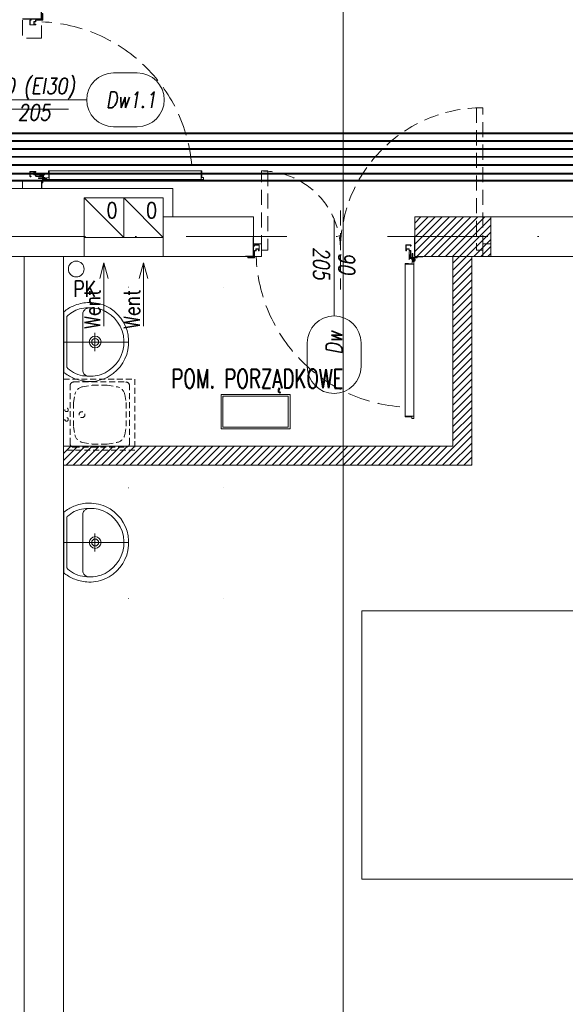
# Model space of a CAD drawing. Header units: millimetres. Extents: x -82287 to 177822, y -399756 to 0.
# Tile 151 of 228: x 51138 to 51483, y -195371 to -194749. Entities that reach past the tile are written whole.
import ezdxf
from ezdxf.enums import TextEntityAlignment as Align
from ezdxf.lldxf.tags import DXFTag

# ---------------------------------------------------------------- set-up
doc = ezdxf.new("R2010")
doc.units = ezdxf.units.MM
doc.header["$MEASUREMENT"] = 0
for name, pattern in [('SUŁOSZOWA - PB 21 03$0$CARKOVANA', [7.5, 5, -2.5]), ('SUŁOSZOWA - PB 21 03$0$CENTER', [0.6, 0.375, -0.075, 0.075, -0.075]), ('SUŁOSZOWA - PB 21 03$0$DASHDOT', [25.4, 12.7, -6.35, 0, -6.35]), ('SUŁOSZOWA - PB 21 03$0$DOT', [6.35, 0, -6.35]), ('SUŁOSZOWA - PB 21 03$0$Hidden Line', [391.222223, 282.222223, -109]), ('SUŁOSZOWA - PB 21 03$0$HIDDEN2', [4.7625, 3.175, -1.5875])]:
    doc.linetypes.add(name, pattern=pattern)
doc.layers.get('DEFPOINTS').update_dxf_attribs({"lineweight": 50})
doc.layers.add('FL_XREF', color=252, linetype='Continuous')
for name, color, linetype, lineweight, true_color in [('IS_Ciepła_woda', 1, 'DASHDOT', 40, 0xff0000), ('IS_Cyrkulacja', 7, 'DASHWAVE', 40, 0x800080), ('IS_Zimna_woda', 5, 'SOLID', 40, 0x0000ff)]:
    doc.layers.add(name, color=color, linetype=linetype, lineweight=lineweight, true_color=true_color)
for name, color, linetype, lineweight in [('IS_Powrót', 5, 'DASH', 40), ('IS_Zasilanie', 1, 'SOLID', 40), ('SUŁOSZOWA - PB 21 03$0$!! 0_ Istn-sciany', 251, 'Continuous', 0), ('SUŁOSZOWA - PB 21 03$0$!! 0_ Istn-widok', 251, 'Continuous', 0), ('SUŁOSZOWA - PB 21 03$0$!! 0_Istn-drzwi', 251, 'Continuous', 0), ('SUŁOSZOWA - PB 21 03$0$!! 0_Istn-went', 251, 'Continuous', 0), ('SUŁOSZOWA - PB 21 03$0$!! 0_opis pionów', 251, 'Continuous', 0), ('SUŁOSZOWA - PB 21 03$0$!! 0_Opis_pom', 251, 'Continuous', 0), ('SUŁOSZOWA - PB 21 03$0$!! 0_Osie', 251, 'SUŁOSZOWA - PB 21 03$0$DASHDOT', 0), ('SUŁOSZOWA - PB 21 03$0$!! 1_drzwi-linia', 251, 'Continuous', 0), ('SUŁOSZOWA - PB 21 03$0$!! 1_hatch projektowane ściany', 251, 'Continuous', 0), ('SUŁOSZOWA - PB 21 03$0$!! 1_OPIS POM NOWE', 251, 'Continuous', 0), ('SUŁOSZOWA - PB 21 03$0$!! 1_PROJ Sciany', 251, 'Continuous', 0), ('SUŁOSZOWA - PB 21 03$0$!! 1_Wyburzenia', 251, 'SUŁOSZOWA - PB 21 03$0$CARKOVANA', 0), ('SUŁOSZOWA - PB 21 03$0$!! 2_drzwi opis', 251, 'Continuous', 0), ('SUŁOSZOWA - PB 21 03$0$!! 2_wypos-sanitarne', 251, 'Continuous', 0), ('SUŁOSZOWA - PB 21 03$0$0-osie-liniA', 251, 'SUŁOSZOWA - PB 21 03$0$DASHDOT', 0), ('SUŁOSZOWA - PB 21 03$0$Dimension (ISO)', 251, 'Continuous', 0)]:
    doc.layers.add(name, color=color, linetype=linetype, lineweight=lineweight)
doc.layers.add('SUŁOSZOWA - PB 21 03$0$!! 0_ramki', color=251, linetype='Continuous', lineweight=0, plot=False)
doc.styles.add('SUŁOSZOWA - PB 21 03$0$50', font='ROMANS.shx', dxfattribs={"width": 0.8, "oblique": 10, "height": 10})
doc.styles.add('SUŁOSZOWA - PB 21 03$0$ARCHETYP', font='romans.shx', dxfattribs={"height": 15})
doc.styles.add('SUŁOSZOWA - PB 21 03$0$ARIAL', font='tahoma.ttf')
doc.styles.add('SUŁOSZOWA - PB 21 03$0$Note Text (ISO)', font='tahoma.ttf')
doc.styles.add('SUŁOSZOWA - PB 21 03$0$TXT', font='simplex.shx')
tags = doc.linetypes.add('DASH', pattern=[15, 10, -5]).pattern_tags.tags
tags[6:7] = [DXFTag(74, 4), DXFTag(75, 0), DXFTag(340, '0'), DXFTag(46, 0.0), DXFTag(50, 0.0), DXFTag(44, 0.0), DXFTag(45, 0.0)]
tags[4:5] = [DXFTag(74, 4), DXFTag(75, 0), DXFTag(340, '0'), DXFTag(46, 0.0), DXFTag(50, 0.0), DXFTag(44, 0.0), DXFTag(45, 0.0)]
tags = doc.linetypes.add('DASHDOT', pattern=[20, 10, -5, 0, -5]).pattern_tags.tags
tags[10:11] = [DXFTag(74, 4), DXFTag(75, 0), DXFTag(340, '0'), DXFTag(46, 0.0), DXFTag(50, 0.0), DXFTag(44, 0.0), DXFTag(45, 0.0)]
tags[8:9] = [DXFTag(74, 4), DXFTag(75, 0), DXFTag(340, '0'), DXFTag(46, 0.0), DXFTag(50, 0.0), DXFTag(44, 0.0), DXFTag(45, 0.0)]
tags[6:7] = [DXFTag(74, 4), DXFTag(75, 0), DXFTag(340, '0'), DXFTag(46, 0.0), DXFTag(50, 0.0), DXFTag(44, 0.0), DXFTag(45, 0.0)]
tags[4:5] = [DXFTag(74, 4), DXFTag(75, 0), DXFTag(340, '0'), DXFTag(46, 0.0), DXFTag(50, 0.0), DXFTag(44, 0.0), DXFTag(45, 0.0)]
tags = doc.linetypes.add('DASHWAVE', pattern='A,10,-5,-20,[138,IS_LineDef.shx,S=2,R=0,X=-20,Y=0],-5', length=40).pattern_tags.tags
tags[16:17] = [DXFTag(74, 4), DXFTag(75, 0), DXFTag(340, '0'), DXFTag(46, 0.0), DXFTag(50, 0.0), DXFTag(44, 0.0), DXFTag(45, 0.0)]
tags[6:7] = [DXFTag(74, 4), DXFTag(75, 0), DXFTag(340, '0'), DXFTag(46, 0.0), DXFTag(50, 0.0), DXFTag(44, 0.0), DXFTag(45, 0.0)]
tags[4:5] = [DXFTag(74, 4), DXFTag(75, 0), DXFTag(340, '0'), DXFTag(46, 0.0), DXFTag(50, 0.0), DXFTag(44, 0.0), DXFTag(45, 0.0)]
tags = doc.linetypes.add('SOLID', pattern=[10, 10, 0]).pattern_tags.tags
tags[6:7] = [DXFTag(74, 4), DXFTag(75, 0), DXFTag(340, '0'), DXFTag(46, 0.0), DXFTag(50, 0.0), DXFTag(44, 0.0), DXFTag(45, 0.0)]
tags[4:5] = [DXFTag(74, 4), DXFTag(75, 0), DXFTag(340, '0'), DXFTag(46, 0.0), DXFTag(50, 0.0), DXFTag(44, 0.0), DXFTag(45, 0.0)]
doc.dimstyles.new('SUŁOSZOWA - PB 21 03$0$Default (ISO)', dxfattribs={"dimscale": 5, "dimtxt": 5, "dimasz": 5, "dimexe": 3.175, "dimexo": 0, "dimgap": 0.762, "dimtad": 1, "dimdec": 0, "dimrnd": 1e-08, "dimzin": 0, "dimtxsty": 'SUŁOSZOWA - PB 21 03$0$Note Text (ISO)', "dimcen": 0.09, "dimdle": 10, "dimclrd": 256, "dimclre": 256, "dimclrt": 256, "dimazin": 0, "dimtfac": 0.70104, "dimtmove": 0, "dimatfit": 3, "dimfxl": 1, "dimtolj": 1, "dimtzin": 0, "dimlwd": -1, "dimlwe": -1, "dimarcsym": 0})
pattern_1 = [(45, (0, 0), (-2.24506403, 2.24506403), [])]

# ---------------------------------------------------------------- blocks, each defined once
blk = doc.blocks.new('SUŁOSZOWA - PB 21 03$0$A$C04090CF1')
for p, q in [((0, 60), (60, 60)), ((0, 0), (0, 60)), ((60, 60), (60, 0)), ((2.5, 8.5), (2.5, 52.5)), ((54.5, 55.5), (5.5, 55.5)), ((13.04, 51.51), (19.82, 52.74)), ((46.96, 51.51), (40.18, 52.74)), ((57.5, 8.5), (57.5, 52.5)), ((5.22, 36.82), (6.58, 44.95)), ((54.78, 36.82), (53.42, 44.95)), ((6.58, 16.05), (5.22, 24.18)), ((53.42, 16.05), (54.78, 24.18)), ((19.82, 8.26), (13.04, 9.49)), ((40.18, 8.26), (46.96, 9.49)), ((60, 0), (0, 0)), ((54.5, 5.5), (5.5, 5.5))]:
    blk.add_line(p, q)
for points in [[(19.82, 52.74), (40.18, 52.74)], [(19.82, 8.26), (40.18, 8.26)]]:
    blk.add_lwpolyline(points)
for centre, radius in [((30, 15.5), 2.5), ((26, 2.48), 1.5), ((34, 2.48), 1.5)]:
    blk.add_circle(centre, radius)
for centre, radius, start, end in [((5.5, 52.5), 3, 90, 180), ((14.47, 43.64), 8, 100.30485, 170.53768), ((45.53, 43.64), 8, 9.46232, 79.69515), ((54.5, 52.5), 3, 0, 90), ((188.36, 30.5), 183.25, 178.0251, 181.9749), ((-128.36, 30.5), 183.25, 358.0251, 1.9749), ((5.5, 8.5), 3, 180, 270), ((14.47, 17.36), 8, 189.46232, 259.69515), ((45.53, 17.36), 8, 280.30485, 350.53768), ((54.5, 8.5), 3, 270, 0)]:
    blk.add_arc(centre, radius, start, end)
blk = doc.blocks.new('SUŁOSZOWA - PB 21 03$0$A$C1F8E0840')
at = {"linetype": 'Continuous', "xscale": 0.75, "yscale": 0.75, "zscale": 0.75}
blk.add_blockref('SUŁOSZOWA - PB 21 03$0$A$C04090CF1', (-22.5, 0), dxfattribs=at)
blk = doc.blocks.new('SUŁOSZOWA - PB 21 03$0$BLOK OSI')
at = {"layer": 'SUŁOSZOWA - PB 21 03$0$0-osie-liniA', "ltscale": 5}
blk.add_lwpolyline([(48639.26, -195002.09), (55442.28, -195002.09)], dxfattribs=at)
blk = doc.blocks.new('SUŁOSZOWA - PB 21 03$0$zaw-dr-90-p')
at = {"color": 2, "linetype": 'SUŁOSZOWA - PB 21 03$0$CENTER', "ltscale": 0.2}
for p, q in [((12, 0), (-12, 0)), ((0, 12), (0, -12)), ((24.5, 24), (31, 24)), ((24.5, 19), (31, 19))]:
    blk.add_line(p, q, dxfattribs=at)
at = {"ltscale": 0.2}
for p, q in [((10, 12), (6.5, 12)), ((10, 0), (10, 6.5))]:
    blk.add_line(p, q, dxfattribs=at)
blk.add_lwpolyline([(0, 6.5), (23.5, 6.5, 0.414214), (28, 11), (28, 31), (24.5, 31), (24.5, 11, -0.414214), (23.5, 10), (0, 10, 4.561698), (7.6, 6.5), (4.9, 4.2)], format="xyb", dxfattribs=at)
blk.add_lwpolyline([(-0.2, -0.2), (-2.5, -0.2), (-2.5, 0.2), (-0.2, 0.2), (-0.2, 2.5), (0.2, 2.5), (0.2, 0.2), (2.8, 0.2), (2.8, -0.2), (0.2, -0.2), (0.2, -2.8), (-0.2, -2.8)], close=True)
blk.add_lwpolyline([(10, 10), (10, 39), (6.5, 39), (6.5, 10)], dxfattribs=at)
blk.add_circle((0, 0), 6.5, dxfattribs=at)
blk = doc.blocks.new('SUŁOSZOWA - PB 21 03$0$drzwi 90- sc 12')
for p, q in [((-13620.32, 20410.16), (-13620.32, 20313.77)), ((-13614.92, 20409.86), (-13620.32, 20409.86)), ((-13616.12, 20410.26), (-13620.22, 20410.26)), ((-13616.12, 20410.26), (-13620, 20410.26)), ((-13618.17, 20410.26), (-13616.22, 20410.26)), ((-13618.17, 20410.26), (-13616.22, 20410.26)), ((-13616.12, 20410.26), (-13616.12, 20411.46)), ((-13616.12, 20411.46), (-13615.02, 20411.46)), ((-13614.92, 20411.36), (-13614.92, 20313.77)), ((-13620.32, 20313.47), (-13620.32, 20317.97)), ((-13614.92, 20312.27), (-13614.92, 20317.97)), ((-13715.57, 20308.32), (-13715.57, 20308.56)), ((-13715.57, 20307.69), (-13715.57, 20308.56)), ((-13715.57, 20307.82), (-13715.57, 20308.56)), ((-13614.92, 20313.77), (-13620.32, 20313.77)), ((-13618.22, 20313.37), (-13620.22, 20313.37)), ((-13618.22, 20313.67), (-13618.22, 20313.37)), ((-13618.22, 20313.67), (-13616.42, 20313.67)), ((-13617.77, 20311.12), (-13617.77, 20305.72)), ((-13617.77, 20311.12), (-13617.77, 20305.72)), ((-13616.17, 20309.92), (-13617.37, 20309.92)), ((-13616.17, 20309.92), (-13616.17, 20311.02)), ((-13615.92, 20313.17), (-13615.92, 20312.17)), ((-13615.92, 20312.17), (-13615.02, 20312.17)), ((-13715.77, 20301.96), (-13716.27, 20301.96)), ((-13715.57, 20307.72), (-13715.37, 20307.72)), ((-13616.77, 20301.96), (-13616.27, 20301.96))]:
    blk.add_line(p, q)
for points in [[(-13665.27, 20284.96), (-13665.27, 20325.83)], [(-13615.57, 20309.64), (-13615.32, 20309.64), (-13615.32, 20309.82), (-13616.32, 20309.82), (-13616.32, 20309.64), (-13615.92, 20309.64)]]:
    blk.add_lwpolyline(points)
at = {"lineweight": 30}
for points in [[(-13716.27, 20308.92), (-13721.27, 20308.92)], [(-13716.27, 20308.92), (-13716.27, 20296.92)], [(-13614.27, 20308.92), (-13609.27, 20308.92)], [(-13614.27, 20308.92), (-13614.27, 20296.92)]]:
    blk.add_lwpolyline(points, dxfattribs=at)
at = {"ltscale": 0.2}
for points in [[(-13715.57, 20307.51), (-13715.57, 20309.48, 0.414214), (-13715.91, 20309.82), (-13719.43, 20309.82, 0.414214), (-13719.77, 20309.48), (-13719.77, 20308.92), (-13719.59, 20308.92), (-13719.59, 20309.48, -0.414214), (-13719.43, 20309.64), (-13716.97, 20309.64)], [(-13716.97, 20309.64), (-13715.91, 20309.64, -0.414214), (-13715.75, 20309.48), (-13715.75, 20307.51)], [(-13615.92, 20309.64), (-13616.63, 20309.64, 0.414214), (-13616.79, 20309.48), (-13616.79, 20305.58, -0.414214), (-13617.13, 20305.24), (-13617.58, 20305.24, 0.414214), (-13617.74, 20305.08), (-13617.74, 20304.48, -0.414214), (-13618.08, 20304.14), (-13619.26, 20304.14, -0.414214), (-13619.6, 20304.48), (-13619.6, 20305.15, 1), (-13619.79, 20305.15), (-13619.79, 20301.96, 0.414214), (-13619.63, 20301.8), (-13617.11, 20301.8, 0.414214), (-13616.95, 20301.96), (-13616.95, 20302.52), (-13616.77, 20302.52), (-13616.77, 20301.96, -0.414214), (-13617.11, 20301.62), (-13619.63, 20301.62, -0.414214), (-13619.97, 20301.96), (-13619.97, 20305.15, -1), (-13619.42, 20305.15), (-13619.42, 20304.48, 0.414214), (-13619.26, 20304.32), (-13618.08, 20304.32, 0.414214), (-13617.92, 20304.48), (-13617.92, 20305.08, -0.414214), (-13617.58, 20305.42), (-13617.13, 20305.42, 0.414214), (-13616.97, 20305.58), (-13616.97, 20309.48, -0.414214), (-13616.63, 20309.82), (-13613.11, 20309.82, -0.414214), (-13612.77, 20309.48), (-13612.77, 20308.92), (-13612.95, 20308.92), (-13612.95, 20309.48, 0.414214), (-13613.11, 20309.64), (-13615.57, 20309.64)], [(-13715.75, 20307.76), (-13715.75, 20305.58, 0.414214), (-13715.41, 20305.24), (-13714.96, 20305.24, -0.414214), (-13714.8, 20305.08), (-13714.8, 20304.48, 0.414214), (-13714.46, 20304.14), (-13713.28, 20304.14, 0.414214), (-13712.94, 20304.48), (-13712.94, 20305.15, -1), (-13712.75, 20305.15), (-13712.75, 20301.96, -0.414214), (-13712.91, 20301.8), (-13715.43, 20301.8, -0.414214), (-13715.59, 20301.96), (-13715.59, 20302.52), (-13715.77, 20302.52), (-13715.77, 20301.96, 0.414214), (-13715.43, 20301.62), (-13712.91, 20301.62, 0.414214), (-13712.57, 20301.96), (-13712.57, 20305.15, 1), (-13713.12, 20305.15), (-13713.12, 20304.48, -0.414214), (-13713.28, 20304.32), (-13714.46, 20304.32, -0.414214), (-13714.62, 20304.48), (-13714.62, 20305.08, 0.414214), (-13714.96, 20305.42), (-13715.41, 20305.42, -0.414214), (-13715.57, 20305.58), (-13715.57, 20307.64)]]:
    blk.add_lwpolyline(points, format="xyb", dxfattribs=at)
blk.add_lwpolyline([(-13616.79, 20308.82), (-13616.97, 20308.82), (-13616.97, 20307.42), (-13616.79, 20307.42)], close=True)
for centre, radius, start, end in [((-13620.22, 20410.16), 0.1, 90, 180), ((-13615.02, 20411.36), 0.1, 0, 90), ((-13620.22, 20313.47), 0.1, 180, 270), ((-13616.42, 20313.17), 0.5, 0, 90), ((-13616.27, 20311.02), 0.1, 0, 90), ((-13615.02, 20312.27), 0.1, 270, 0)]:
    blk.add_arc(centre, radius, start, end)
at = {"linetype": 'SUŁOSZOWA - PB 21 03$0$Hidden Line', "lineweight": 9, "ltscale": 0.05}
blk.add_arc((-13615.5, 20305.14), 99.12, 94.80054, 177.69442, dxfattribs=at)
at = {"xscale": 0.09999999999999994, "yscale": 0.09999999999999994, "zscale": 0.09999999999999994, "rotation": 180.0000000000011}
blk.add_blockref('SUŁOSZOWA - PB 21 03$0$zaw-dr-90-p', (-13614.92, 20310.92), dxfattribs=at)
blk = doc.blocks.new('SUŁOSZOWA - PB 21 03$0$A$C527aaae0')
at = {"lineweight": 5}
for points in [[(0, 0), (0, -0.4111)], [(0.1863, -0.1214), (0.1863, -0.1211)], [(0.1863, -0.1211), (0.1863, -0.1214)], [(-0.0573, -0.1985), (0.0582, -0.1985)]]:
    blk.add_lwpolyline(points, dxfattribs=at)
for points in [[(0.1915, -0.001), (0.1975, -0.0093), (0.203, -0.0173), (0.2082, -0.025), (0.213, -0.0326), (0.2175, -0.0402), (0.2216, -0.0479), (0.2255, -0.0558), (0.2292, -0.0639), (0.2328, -0.0735), (0.2366, -0.0845), (0.2399, -0.0953), (0.2429, -0.1061), (0.2453, -0.1169), (0.2473, -0.1278), (0.2487, -0.1389), (0.2495, -0.1502), (0.2498, -0.1618), (0.2492, -0.1766), (0.2478, -0.1918), (0.2457, -0.2067), (0.2428, -0.2214), (0.239, -0.2358), (0.2344, -0.25), (0.2289, -0.2639), (0.2225, -0.2775), (0.2132, -0.2936), (0.1947, -0.319), (0.174, -0.3415), (0.1513, -0.361), (0.1268, -0.3776), (0.1005, -0.391), (0.0726, -0.4011), (0.0432, -0.4079), (0.0125, -0.4112), (-0.0191, -0.4105), (-0.0495, -0.4063), (-0.0786, -0.3988), (-0.1062, -0.3881), (-0.1321, -0.3743), (-0.1563, -0.3574), (-0.1786, -0.3374), (-0.1988, -0.3143), (-0.2168, -0.2883), (-0.2237, -0.2746), (-0.2299, -0.2608), (-0.2353, -0.2468), (-0.24, -0.2327), (-0.2438, -0.2183), (-0.2467, -0.2037), (-0.2487, -0.1888), (-0.2498, -0.1735), (-0.2497, -0.1595), (-0.249, -0.1479), (-0.2479, -0.1367), (-0.2463, -0.1256), (-0.2444, -0.1148), (-0.242, -0.104), (-0.2392, -0.0932), (-0.2359, -0.0823), (-0.2322, -0.0712), (-0.2282, -0.0623), (-0.2242, -0.0541), (-0.22, -0.0461), (-0.2157, -0.0381), (-0.2113, -0.0303), (-0.2067, -0.0225), (-0.2019, -0.0148), (-0.1969, -0.0071), (-0.1921, -0.001)], [(0.1608, -0.0198), (0.1622, -0.0209), (0.1634, -0.022), (0.1645, -0.023), (0.1654, -0.024), (0.1663, -0.025), (0.1672, -0.0261), (0.1682, -0.0273), (0.1692, -0.0287), (0.1739, -0.0344), (0.1821, -0.0451), (0.1893, -0.0557), (0.1954, -0.0665), (0.2007, -0.0776), (0.2051, -0.0891), (0.2087, -0.1012), (0.2116, -0.114), (0.2138, -0.1277), (0.2152, -0.1416), (0.216, -0.1551), (0.2162, -0.1682), (0.2158, -0.181), (0.2146, -0.1937), (0.2128, -0.2063), (0.2103, -0.2189), (0.2069, -0.2316), (0.2007, -0.2493), (0.1874, -0.2756), (0.1704, -0.3001), (0.1499, -0.3221), (0.1263, -0.3413), (0.1, -0.3573), (0.0711, -0.3696), (0.0402, -0.3777), (0.0074, -0.3812), (-0.0248, -0.3802), (-0.0555, -0.3745), (-0.0846, -0.3645), (-0.1119, -0.3506), (-0.1369, -0.3331), (-0.1592, -0.3122), (-0.1785, -0.2885), (-0.1945, -0.2622), (-0.2053, -0.2373), (-0.2088, -0.2247), (-0.2117, -0.2119), (-0.2139, -0.1991), (-0.2155, -0.1862), (-0.2165, -0.1732), (-0.2167, -0.1601), (-0.2161, -0.147), (-0.2148, -0.1337), (-0.2129, -0.12), (-0.2097, -0.1056), (-0.2052, -0.0909), (-0.1995, -0.0763), (-0.1928, -0.0622), (-0.1851, -0.049), (-0.1767, -0.0372), (-0.1676, -0.0271), (-0.159, -0.0198)]]:
    blk.add_lwpolyline(points, close=True)
blk.add_lwpolyline([(0.2151, -0.1518), (0.2126, -0.1464), (0.21, -0.1415), (0.2071, -0.1372), (0.2038, -0.1333), (0.2, -0.1297), (0.1955, -0.1264), (0.1903, -0.1232), (0.1842, -0.1211), (-0.1851, -0.1211), (-0.1909, -0.1228), (-0.1959, -0.1256), (-0.2003, -0.1289), (-0.2043, -0.1326), (-0.2078, -0.1367), (-0.2109, -0.1413), (-0.2137, -0.1463), (-0.2163, -0.1518), (-0.2163, -0.1521)])
at = {"linetype": 'SUŁOSZOWA - PB 21 03$0$DOT'}
blk.add_lwpolyline([(-0.3533, -0.4109), (0.3467, -0.4109), (0.3467, -1.0109), (-0.3533, -1.0109)], close=True, dxfattribs=at)
for radius in [0.0371, 0.0219]:
    blk.add_circle((0.0005, -0.1995), radius)
blk = doc.blocks.new('*D1518')
at = {"layer": 'DEFPOINTS', "color": 0, "transparency": 16777216}
for p in [(-689.8, 120.2), (510.2, 120.2), (510.2, 18.8)]:
    blk.add_point(p, dxfattribs=at)
at = {"layer": 'SUŁOSZOWA - PB 21 03$0$Dimension (ISO)', "transparency": 16777216}
for p, q in [((-689.8, 120.2), (-689.8, 2.9)), ((510.2, 120.2), (510.2, 2.9)), ((-664.8, 18.8), (485.2, 18.8))]:
    blk.add_line(p, q, dxfattribs=at)
for points in [[(-664.8, 22.9), (-664.8, 14.6), (-689.8, 18.8)], [(485.2, 22.9), (485.2, 14.6), (510.2, 18.8)]]:
    blk.add_solid(points, dxfattribs=at)
at = {"layer": 'SUŁOSZOWA - PB 21 03$0$Dimension (ISO)', "lineweight": 9, "transparency": 16777216, "insert": (-160.6, 48.6), "char_height": 25, "attachment_point": 1, "style": 'SUŁOSZOWA - PB 21 03$0$Note Text (ISO)'}
blk.add_mtext('\\A1;1200', dxfattribs=at)
blk = doc.blocks.new('SUŁOSZOWA - PB 21 03$0$1_ok-opis')
blk.add_line((0, 111.61), (0, 50))
for points in [[(-17, 128.61), (-17, 143.61)], [(17, 128.61), (17, 143.61)]]:
    blk.add_lwpolyline(points)
for centre, start, end in [((0, 143.61), 0, 180), ((0, 128.61), 180, 0)]:
    blk.add_arc(centre, 17, start, end)
at = {"style": 'SUŁOSZOWA - PB 21 03$0$ARCHETYP'}
for tag, height, rotation, p in [('NR', 12, 90, (0, 136.9)), ('NR', 12, 270, (0, 136.9)), ('SZEROKOŚĆ', 10, 90, (-8, 78.29)), ('WYSOKOŚĆ', 10, 270, (-8, 78.29)), ('WYSOKOŚĆ', 10, 90, (8, 78.29)), ('SZEROKOŚĆ', 10, 270, (8, 78.29))]:
    blk.add_attdef(tag, text='', height=height, rotation=rotation, dxfattribs=at).set_placement(p, align=Align.MIDDLE)
blk = doc.blocks.new('ogrzewanie_1')
at = {"layer": 'IS_Powrót'}
blk.add_line((51041.72, -149133.07), (52588.97, -149133.07), dxfattribs=at)
at = {"layer": 'IS_Powrót', "color": 6}
blk.add_line((50724.44, -149142.98), (52583.48, -149142.98), dxfattribs=at)
at = {"layer": 'IS_Zasilanie'}
blk.add_line((51061.72, -149123.07), (52598.97, -149123.07), dxfattribs=at)
at = {"layer": 'IS_Zasilanie', "color": 6}
blk.add_line((50714.44, -149152.98), (52573.48, -149152.98), dxfattribs=at)
blk = doc.blocks.new('woda_1')
at = {"layer": 'IS_Ciepła_woda'}
blk.add_line((-29685.07, -225080.98), (-27785.44, -225081.91), dxfattribs=at)
at = {"layer": 'IS_Cyrkulacja'}
blk.add_line((-29665.07, -225070.98), (-27775.44, -225071.91), dxfattribs=at)
at = {"layer": 'IS_Zimna_woda'}
blk.add_line((-29705.07, -225091.91), (-27795.44, -225091.91), dxfattribs=at)
blk = doc.blocks.new('SUŁOSZOWA - PB 21 03$0$A$C11ef928a')
at = {"layer": 'SUŁOSZOWA - PB 21 03$0$Dimension (ISO)', "lineweight": 9}
dim = blk.add_linear_dim(base=(510.2, 18.8), p1=(-689.8, 120.2), p2=(510.2, 120.2), angle=180, dimstyle='SUŁOSZOWA - PB 21 03$0$Default (ISO)', override={"dimdec": 0, "dimlfac": 1, "dimtp": 0, "dimtm": 0, "dimtdec": 2, "dimtofl": 0, "dimatfit": 1}, dxfattribs=at)
dim.commit()
dim.dimension.update_dxf_attribs({"geometry": '*D1518', "text_midpoint": (-125.7, 18.8), "dimtype": 128})
blk = doc.blocks.new('SUŁOSZOWA - PB 21 03')
at = {"layer": 'SUŁOSZOWA - PB 21 03$0$!! 1_hatch projektowane ściany'}
h = blk.add_hatch(dxfattribs=at)
h.set_pattern_fill('ANSI31', color=256)
h.set_pattern_definition(pattern_1)
h.paths.add_polyline_path([(51373.71142, -194951.5883), (51325.71142, -194951.5883), (51325.71142, -194926.5883), (51373.71142, -194926.5883)])
h = blk.add_hatch(dxfattribs=at)
h.set_pattern_fill('ANSI31', color=256)
h.set_pattern_definition(pattern_1)
h.paths.add_polyline_path([(51103.71142, -195083.5883), (51103.71142, -195071.5883), (51349.71142, -195071.5883), (51349.71142, -194951.5883), (51361.71142, -194951.5883), (51361.71142, -195083.5883)])
at = {"layer": 'SUŁOSZOWA - PB 21 03$0$!! 0_ Istn-sciany'}
for points in [[(51077.71142, -194903.5883), (51077.71142, -194908.5883)], [(51089.71142, -194903.5883), (51077.71142, -194903.5883)], [(51089.71142, -194903.5883), (51089.71142, -194908.5883)], [(51077.71142, -194908.5883), (51065.71142, -194908.5883)], [(51172.71142, -194908.5883), (51089.71142, -194908.5883)], [(51172.71142, -194926.5883), (51172.71142, -194908.5883)], [(51166.71142, -194914.5883), (51116.71142, -194914.5883)], [(51116.71142, -194939.5883), (51116.71142, -194914.5883)], [(51166.71142, -194939.5883), (51166.71142, -194914.5883)], [(51172.71142, -194926.5883), (51223.71142, -194926.5883)], [(51223.71142, -194926.5883), (51223.71142, -194951.5883)], [(51373.71142, -194926.5883), (51797.71142, -194926.5883)], [(51373.71142, -194926.5883), (51373.71142, -194951.5883)], [(51116.71142, -194939.5883), (51116.71142, -194939.5883)], [(51116.71142, -194939.5883), (51116.71142, -194951.5883)], [(51166.71142, -194939.5883), (51166.71142, -194951.5883)], [(51040.71142, -194951.5883), (51078.71142, -194951.5883)], [(51078.71142, -194951.5883), (51078.71142, -195587.5883)], [(51103.71142, -194951.5883), (51116.71142, -194951.5883)], [(51103.71142, -194951.5883), (51103.71142, -195587.5883)], [(51166.71142, -194951.5883), (51223.71142, -194951.5883)], [(51373.71142, -194951.5883), (51678.71142, -194951.5883)]]:
    blk.add_lwpolyline(points, dxfattribs=at)
at = {"layer": 'SUŁOSZOWA - PB 21 03$0$!! 0_ Istn-widok'}
for points in [[(51077.71142, -194908.5883), (51089.71142, -194908.5883)], [(51166.71142, -194926.5883), (51172.71142, -194926.5883)], [(51078.71142, -194951.5883), (51103.71142, -194951.5883)]]:
    blk.add_lwpolyline(points, dxfattribs=at)
at = {"layer": 'SUŁOSZOWA - PB 21 03$0$!! 0_Istn-drzwi'}
for points in [[(51056.71142, -194852.58826), (51106.71142, -194852.58826)], [(51056.71142, -194858.5883), (51106.71142, -194858.5883)]]:
    blk.add_lwpolyline(points, dxfattribs=at)
at = {"layer": 'SUŁOSZOWA - PB 21 03$0$!! 0_Istn-went'}
for points in [[(51116.71142, -194939.5883), (51141.71142, -194939.5883), (51141.71142, -194914.5883), (51116.71142, -194914.5883)], [(51141.71142, -194939.5883), (51166.71142, -194939.5883), (51166.71142, -194914.5883), (51141.71142, -194914.5883)]]:
    blk.add_lwpolyline(points, close=True, dxfattribs=at)
for points in [[(51116.71142, -194914.5883), (51141.71142, -194939.5883)], [(51141.71142, -194914.5883), (51166.71142, -194939.5883)], [(51116.71142, -194951.5883), (51166.71142, -194951.5883)], [(51129.21142, -194955.64023), (51126.53193, -194965.64023)], [(51129.21142, -194995.68676), (51129.21142, -194955.64023)], [(51129.21142, -194955.64023), (51131.89092, -194965.64023)], [(51154.21142, -194955.64023), (51151.53193, -194965.64023)], [(51154.21142, -194995.68676), (51154.21142, -194955.64023)], [(51154.21142, -194955.64023), (51156.89092, -194965.64023)]]:
    blk.add_lwpolyline(points, dxfattribs=at)
at = {"layer": 'SUŁOSZOWA - PB 21 03$0$!! 0_opis pionów'}
blk.add_circle((51111.71142, -194959.5883), 5, dxfattribs=at)
at = {"layer": 'SUŁOSZOWA - PB 21 03$0$!! 0_Opis_pom', "ltscale": 0.7}
for points in [[(51203.30492, -195060.62007), (51246.82492, -195060.62007), (51246.82492, -195038.86007), (51203.30492, -195038.86007)], [(51204.39292, -195059.53207), (51245.73692, -195059.53207), (51245.73692, -195039.94807), (51204.39292, -195039.94807)]]:
    blk.add_lwpolyline(points, close=True, dxfattribs=at)
at = {"layer": 'SUŁOSZOWA - PB 21 03$0$!! 0_ramki'}
for points in [[(51280.42916, -198945.67237), (51280.42916, -194745.67237), (54250.42916, -194745.67237), (54250.42916, -198945.67237)], [(51292.29979, -195175.52446), (51573.29623, -195175.52446), (51573.29623, -195345.29983), (51292.29979, -195345.29983)]]:
    blk.add_lwpolyline(points, close=True, dxfattribs=at)
at = {"layer": 'SUŁOSZOWA - PB 21 03$0$!! 1_hatch projektowane ściany'}
blk.add_lwpolyline([(51103.71142, -195083.5883), (51103.71142, -195071.5883), (51349.71142, -195071.5883), (51349.71142, -194951.5883), (51361.71142, -194951.5883), (51361.71142, -195083.5883)], close=True, dxfattribs=at)
at = {"layer": 'SUŁOSZOWA - PB 21 03$0$!! 1_PROJ Sciany'}
blk.add_lwpolyline([(51373.71142, -194951.5883), (51325.71142, -194951.5883), (51325.71142, -194926.5883), (51373.71142, -194926.5883)], close=True, dxfattribs=at)
for points in [[(51103.71142, -195071.5883), (51349.71142, -195071.5883), (51349.71142, -194951.5883)], [(51103.71142, -195083.5883), (51361.71142, -195083.5883), (51361.71142, -194951.5883)]]:
    blk.add_lwpolyline(points, dxfattribs=at)
at = {"layer": 'SUŁOSZOWA - PB 21 03$0$!! 1_Wyburzenia', "linetype": 'SUŁOSZOWA - PB 21 03$0$HIDDEN2', "ltscale": 3}
for points in [[(51077.71142, -194802.32243), (51077.71142, -194813.5883)], [(51089.71142, -194805.57518), (51089.71142, -194813.5883)], [(51089.71142, -194813.5883), (51077.71142, -194813.5883)], [(51278.71142, -194922.5883), (51278.71142, -194972.5883)]]:
    blk.add_lwpolyline(points, dxfattribs=at)
for points in [[(51364.71142, -194857.5883), (51364.71142, -194947.5883), (51368.71142, -194947.5883), (51368.71142, -194857.5883)], [(51232.71142, -194897.5883), (51232.71142, -194947.5883), (51228.71142, -194947.5883), (51228.71142, -194897.5883)], [(51228.71142, -194943.5883), (51223.71142, -194943.5883), (51223.71142, -194951.5883), (51228.71142, -194951.5883)], [(51368.71142, -194943.5883), (51373.71142, -194943.5883), (51373.71142, -194951.5883), (51368.71142, -194951.5883)]]:
    blk.add_lwpolyline(points, close=True, dxfattribs=at)
for centre, radius, start, end in [((51368.71142, -194947.5883), 90, 89.99999996, 179.99999996), ((51228.71142, -194947.5883), 50, 0.00000004, 90.00000004)]:
    blk.add_arc(centre, radius, start, end, dxfattribs=at)
at = {"xscale": -0.1, "yscale": 0.1, "zscale": 0.1, "rotation": 90}
blk.add_blockref('SUŁOSZOWA - PB 21 03$0$A$C11ef928a', (82225.12684, -195364.3052), dxfattribs=at)
at = {"layer": 'SUŁOSZOWA - PB 21 03$0$!! 0_Osie'}
blk.add_blockref('SUŁOSZOWA - PB 21 03$0$BLOK OSI', (0, 63), dxfattribs=at)
at = {"layer": 'SUŁOSZOWA - PB 21 03$0$!! 1_drzwi-linia', "rotation": 270.000005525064}
blk.add_blockref('SUŁOSZOWA - PB 21 03$0$drzwi 90- sc 12', (30780.7884, -208517.85988), dxfattribs=at)
at = {"layer": 'SUŁOSZOWA - PB 21 03$0$!! 1_drzwi-linia', "xscale": -1, "rotation": 180}
blk.add_blockref('SUŁOSZOWA - PB 21 03$0$drzwi 90- sc 12', (64939.98105, -174642.66396), dxfattribs=at)
at = {"layer": 'SUŁOSZOWA - PB 21 03$0$!! 1_Wyburzenia', "linetype": 'SUŁOSZOWA - PB 21 03$0$HIDDEN2', "ltscale": 3, "rotation": 270}
blk.add_blockref('SUŁOSZOWA - PB 21 03$0$A$C1F8E0840', (51103.71142, -195051.5883), dxfattribs=at)
at = {"layer": 'SUŁOSZOWA - PB 21 03$0$!! 2_drzwi opis'}
ref = blk.add_blockref('SUŁOSZOWA - PB 21 03$0$1_ok-opis', (51006.71104, -194852.58826), dxfattribs=dict(at, xscale=-1, rotation=269.9999963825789))
ref.add_attrib('WYSOKOŚĆ', '90 (EI30)', dxfattribs={"layer": '0', "height": 10, "rotation": 359.99999638, "style": 'SUŁOSZOWA - PB 21 03$0$50', "oblique": 10, "width": 0.8}).set_placement((51085.00189, -194844.58826), align=Align.MIDDLE)
ref.add_attrib('SZEROKOŚĆ', '205', dxfattribs={"layer": '0', "height": 10, "rotation": 359.99999638, "style": 'SUŁOSZOWA - PB 21 03$0$50', "oblique": 10, "width": 0.8}).set_placement((51085.00189, -194860.58826), align=Align.MIDDLE)
ref.add_attrib('NR', 'Dw1.1', dxfattribs={"layer": '0', "height": 10, "rotation": 359.99999638, "style": 'SUŁOSZOWA - PB 21 03$0$50', "oblique": 10, "width": 0.8}).set_placement((51146.36604, -194852.58827), align=Align.MIDDLE)
ref = blk.add_blockref('SUŁOSZOWA - PB 21 03$0$1_ok-opis', (51274.71138, -194877.62285), dxfattribs=dict(at, rotation=180.0000036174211))
ref.add_attrib('WYSOKOŚĆ', '205', dxfattribs={"layer": '0', "height": 10, "rotation": 90.00000362, "style": 'SUŁOSZOWA - PB 21 03$0$50', "oblique": 10, "text_generation_flag": 6, "width": 0.8}).set_placement((51266.71139, -194955.91371), align=Align.MIDDLE)
ref.add_attrib('SZEROKOŚĆ', '90', dxfattribs={"layer": '0', "height": 10, "rotation": 90.00000362, "style": 'SUŁOSZOWA - PB 21 03$0$50', "oblique": 10, "text_generation_flag": 6, "width": 0.8}).set_placement((51282.71139, -194955.91371), align=Align.MIDDLE)
ref.add_attrib('NR', 'Dw', dxfattribs={"layer": '0', "height": 10, "rotation": 90.00000362, "style": 'SUŁOSZOWA - PB 21 03$0$50', "oblique": 10, "width": 0.8}).set_placement((51274.71139, -195006.2341), align=Align.MIDDLE)
at = {"layer": 'SUŁOSZOWA - PB 21 03$0$!! 2_wypos-sanitarne', "xscale": 100, "yscale": 100, "zscale": 100, "rotation": 90}
for p in [(51103.71142, -195005.69334), (51103.71142, -195132.46892)]:
    blk.add_blockref('SUŁOSZOWA - PB 21 03$0$A$C527aaae0', p, dxfattribs=at)
at = {"layer": 'SUŁOSZOWA - PB 21 03$0$!! 0_Istn-went', "style": 'SUŁOSZOWA - PB 21 03$0$ARCHETYP', "width": 0.8}
for s, rotation, p in [('0', 0.00000004, (51130.87286, -194927.41077)), ('0', 0.00000004, (51155.87286, -194927.41077)), ('Went', 89.99999996, (51126.8812, -194997.47365)), ('Went', 89.99999996, (51151.8812, -194997.47365))]:
    blk.add_text(s, height=10, rotation=rotation, dxfattribs=at).set_placement(p)
at = {"layer": 'SUŁOSZOWA - PB 21 03$0$!! 0_opis pionów', "style": 'SUŁOSZOWA - PB 21 03$0$ARCHETYP', "width": 0.8}
blk.add_text('PK', height=10, rotation=0.00000004, dxfattribs=at).set_placement((51109.92953, -194977.04165))
at = {"layer": 'SUŁOSZOWA - PB 21 03$0$!! 0_Opis_pom', "ltscale": 0.7, "style": 'SUŁOSZOWA - PB 21 03$0$TXT', "width": 0.7}
blk.add_text('POM. PORZĄDKOWE', height=12, dxfattribs=at).set_placement((51226.18005, -195034.81375), align=Align.CENTER)
at = {"layer": 'SUŁOSZOWA - PB 21 03$0$!! 0_Opis_pom', "ltscale": 0.7, "style": 'SUŁOSZOWA - PB 21 03$0$ARIAL'}
for tag, p in [('B0,19', (52679.2094, -194257.55204)), ('B2,14', (73874.0461, -194402.0887)), ('B2,12', (73342.49259, -194413.89249)), ('B1,21', (60405.50261, -194427.18207)), ('B2,11', (73069.01144, -194438.89383)), ('B2,16', (75195.07765, -194441.83446)), ('A1,16', (59129.54925, -194448.08429)), ('B1/17', (59524.53699, -194450.37428)), ('B1,19', (59914.81903, -194448.15658)), ('1,23', (61575.22173, -194450.37428)), ('1,22', (60947.33929, -194456.1144)), ('B0,15', (51514.15008, -194461.8073)), ('A1,1', (58808.06672, -194460.94161)), ('B2,19.1', (76701.67035, -194466.03695)), ('B3,7', (87459.81312, -194465.07097)), ('B3,3', (88235.73906, -194465.79732)), ('B1,18', (59715.51745, -194473.87108)), ('B2,17', (75506.7465, -194471.3759)), ('B0,18', (52071.43815, -194478.40179)), ('B3,6', (86826.65132, -194483.15512)), ('B3,8', (90006.66539, -194478.47972)), ('B2,10', (72728.63362, -194489.37283)), ('B2,15', (74566.38885, -194487.81114)), ('B1,20', (60198.53687, -194490.17374)), ('B2,13', (73649.91716, -194500.01242)), ('A0,6', (49094.40602, -194505.72387)), ('A2,5', (72452.45009, -194505.90583)), ('A1,6', (58565.96262, -194514.50753)), ('A0,4', (49692.81919, -194517.93289)), ('B0,22', (54187.56644, -194519.04308)), ('B1,1', (61908.24378, -194515.48656)), ('A0,3', (49906.53818, -194524.03766)), ('A0,5', (49399.71914, -194533.19455)), ('B0,20', (53125.45224, -194527.8835)), ('B0,21', (53847.26622, -194535.08002)), ('B1,3', (62229.35503, -194604.49851)), ('B2,18', (75922.43604, -194612.23635)), ('B2,19', (77152.69039, -194617.53776)), ('A3,4', (85509.27934, -194642.47136)), ('B0,24B', (54824.42896, -194684.26784)), ('B1,4', (63476.45184, -194691.11207)), ('B0,13', (50367.63944, -194706.5583)), ('B0,16', (51457.40872, -194704.43091)), ('B0,17', (51897.58569, -194706.77195)), ('A2,4', (71695.75649, -194707.44268)), ('A1,5', (58149.22649, -194724.80163)), ('A2.1', (72371.45884, -194731.56251)), ('B0,23', (54542.05776, -194742.93939)), ('A1,2', (58744.42262, -194746.622)), ('B1,2D', (60756.29674, -194750.92727)), ('A1,15', (59129.54925, -194780.73348)), ('A3.1', (86079.08704, -194786.62422)), ('B0,14', (50962.60809, -194789.06568)), ('B1,4', (63483.03852, -194791.04365)), ('A0,2', (49295.91259, -194810.95246)), ('B2.7', (74548.27897, -194836.12781)), ('B3,2', (89035.72921, -194837.99287)), ('B1,2B', (62374.83512, -194841.86715)), ('B0,7', (52851.95551, -194845.56115)), ('B1,2A', (61803.35407, -194869.27513)), ('B0,8', (51561.38742, -194890.27848)), ('A3.2', (86016.50296, -195004.88875)), ('A1,3', (58810.05243, -195008.83917)), ('A0,1', (49914.27925, -195025.82804)), ('A0,10', (49695.87246, -195042.9259)), ('B0,17', (51225.06492, -195049.74007)), ('B2.2', (74976.1855, -195068.47988)), ('B0,6', (52110.41055, -195069.39267)), ('B1,8', (61403.63433, -195071.25189)), ('A2.2', (72371.45884, -195070.78713)), ('A0,7', (49042.50308, -195082.6056)), ('B3,11', (88623.94853, -195099.23575)), ('B3,4', (87612.56208, -195132.78192)), ('B3,5', (86839.47632, -195174.05241)), ('B0,12', (50313.60595, -195207.52936)), ('B0,11', (50726.178, -195219.06638)), ('B3,10', (89778.42161, -195220.68871)), ('B1,6', (63686.26823, -195231.3997)), ('B0,24A', (54359.17011, -195245.97867)), ('A1,4', (58093.66276, -195250.96213)), ('B0,10', (51476.34179, -195259.44699)), ('B3,9', (90479.74099, -195260.18621)), ('A0,11', (49643.96951, -195271.84772)), ('B1,14', (59332.54805, -195280.73534)), ('B0,9', (51798.4912, -195291.17482)), ('B2,21', (75970.16114, -195290.81005)), ('A0,8', (49042.50308, -195293.21363)), ('B1,13', (60186.62513, -195314.46953)), ('B1,5', (63419.22943, -195317.21026)), ('B2,9', (73175.51251, -195317.21162)), ('B0,3', (52068.59538, -195319.60465)), ('B1,10', (60892.94126, -195319.45825)), ('A2.3', (71832.37045, -195318.78232)), ('B2,4', (74493.5947, -195318.7733)), ('B2,3', (74674.2815, -195319.28036)), ('A3,3', (85569.83931, -195318.78232)), ('B3,1', (88723.65615, -195329.98594)), ('B2,8', (73894.209, -195338.18956)), ('B1,9', (61058.12383, -195344.48743)), ('B2.1', (75304.74121, -195348.36327)), ('B2,20', (77211.021, -195343.82367)), ('B0,2', (52227.2348, -195357.98297)), ('B1,2C', (61827.40698, -195369.02625)), ('B1,7', (62134.52151, -195372.05069)), ('B0,1', (53061.17304, -195403.85659)), ('A0,9', (49001.50444, -195413.15723)), ('A0,12', (49689.76592, -195485.50737)), ('B0,4', (52224.78303, -195500.96352)), ('B2,5', (74686.48999, -195507.24036)), ('B1,11', (61050.00078, -195512.89565)), ('B1,12', (60864.00751, -195544.00738)), ('B2,6', (74499.29165, -195549.55175)), ('B0,5', (52066.14362, -195556.83806)), ('C2,2', (74812.78942, -195865.8959)), ('C1,3', (61091.58871, -195973.27844)), ('C0,2A', (52278.30875, -196050.48297)), ('C0,1', (52808.36775, -196132.34208)), ('C1,2', (61690.27405, -196439.72387)), ('C1,1', (62060.59754, -196465.28533)), ('C3,1', (88979.71614, -196545.67785)), ('C0,2B', (53028.88223, -196668.8019)), ('C1,4', (61008.68123, -196686.32122)), ('C2,1', (75334.65984, -196786.2197)), ('C2,3', (74834.65119, -196933.26657)), ('C1,5', (61062.7252, -196991.42453)), ('C1,10', (62127.38542, -196998.81344)), ('C1,9', (62147.33751, -197289.53424)), ('C1,6', (61131.41824, -197329.69535)), ('C0,3', (52181.98562, -197341.92176)), ('D1,1', (73931.12245, -197584.03121)), ('C0,4', (52345.96562, -197596.60561)), ('D0,18', (60296.49264, -197617.95269)), ('C2,4', (75243.70451, -197663.89)), ('D0,7', (59141.53804, -197722.84718)), ('C1,7', (61222.2575, -197737.18052)), ('D0,17', (60701.16801, -197741.44864)), ('D1,4', (73157.19908, -197744.29721)), ('D0,3', (59562.25866, -197751.14316)), ('D1,6', (72757.78643, -197751.22612)), ('D0,6', (58741.71849, -197802.61699)), ('D0,10', (58357.73602, -197820.93991)), ('D,09', (59195.67196, -197881.51243)), ('C0,5', (52269.72696, -197902.4362)), ('C0,6', (52872.93793, -197917.07354)), ('D0,2', (59943.06082, -197917.06725)), ('D1,3', (73475.28953, -197924.29875)), ('D0,16', (60721.3534, -197935.2949)), ('D0,8', (59058.9008, -197963.64925)), ('D0,5', (59448.52586, -197969.8061)), ('C2,5', (74555.08284, -197988.7886)), ('D1,5', (73291.61607, -197999.29956)), ('D0,4', (59655.02693, -198042.2589)), ('D0,15', (60692.12223, -198127.4643)), ('D0,1', (59931.33074, -198173.12806)), ('D1,2', (73578.07819, -198172.30068)), ('D0,11', (58161.27105, -198211.45823)), ('D0,12', (58250.99458, -198537.17631)), ('D0,13', (58250.99458, -198764.99605)), ('D1,7', (71854.87376, -198786.88467)), ('D0,14', (59130.08589, -198795.3373)), ('D1,8', (71715.35366, -199212.44512))]:
    blk.add_attdef(tag, text='', height=11.968, dxfattribs=at).set_placement(p, align=Align.MIDDLE_CENTER)
at = {"layer": 'SUŁOSZOWA - PB 21 03$0$!! 1_OPIS POM NOWE', "style": 'SUŁOSZOWA - PB 21 03$0$ARIAL'}
for tag, p in [('C1.7A', (61271.6179, -197538.30303)), ('C2.5B', (74970.66097, -197546.70728)), ('C2,5C', (74903.71123, -197659.13664)), ('C2.4', (75374.07862, -197726.11453)), ('D1,2B', (74322.25834, -197791.43247)), ('C1.7C', (61260.26049, -197811.38428)), ('C1.8B', (61588.27341, -197817.62151)), ('C1.8A', (61884.42005, -197818.94854)), ('C1.7B', (61322.12354, -197933.89849)), ('C2,5A', (74943.41937, -197993.49482)), ('E1.2', (62164.78326, -198139.98688)), ('E1.5E', (62692.10372, -198153.27854)), ('D1,2C', (73419.9359, -198156.57844)), ('E3.1', (88990.58975, -198158.87886)), ('E2.9', (75361.45041, -198161.88904)), ('E2.7', (76022.45692, -198162.26272)), ('D1,2A', (74280.17915, -198172.30068)), ('E1.5D', (62993.60773, -198185.416)), ('E1.1', (61330.46191, -198191.9806)), ('E1.5C', (63016.9343, -198246.3437)), ('E1.5B', (63264.15117, -198307.8661)), ('E3.2', (88781.41347, -198385.24275)), ('E1.6', (61022.6264, -198421.00827)), ('E2.2', (74782.75417, -198427.85813)), ('E2.8', (75757.29014, -198437.09188)), ('E2.6', (76531.8031, -198444.40756)), ('E3.4', (89392.22607, -198450.03942)), ('E1.5A', (63049.47589, -198456.39852)), ('E1.5F', (62736.15118, -198589.14592)), ('E1.5G', (62892.39981, -198586.12622)), ('E1,4', (61888.25021, -198652.6996)), ('E2.1', (75803.99631, -198697.05773)), ('E1.5L', (63297.7633, -198733.65678)), ('E1.3', (61058.5992, -198806.28147)), ('E1.5H', (62893.53005, -198830.01758)), ('E2,3', (74778.52304, -198843.9541)), ('E3.3', (89150.95684, -198867.32581)), ('E1.5K', (63266.15427, -198904.67789)), ('E1.5I', (62723.74907, -199005.87002)), ('E2.4', (75135.87669, -199083.20857)), ('E2.5', (76615.04061, -199164.91143)), ('E1.5J', (63204.25187, -199215.697))]:
    blk.add_attdef(tag, text='', height=11.968, dxfattribs=at).set_placement(p, align=Align.MIDDLE_CENTER)

msp = doc.modelspace()

# ---------------------------------------------------------------- block references
at = {"layer": 'FL_XREF'}
msp.add_blockref('SUŁOSZOWA - PB 21 03', (62.28, 52.9), dxfattribs=at)
at = {"layer": 'IS_Zasilanie'}
msp.add_blockref('ogrzewanie_1', (62.28, -45697.72), dxfattribs=at)
at = {"layer": 'IS_Zimna_woda'}
msp.add_blockref('woda_1', (80431.53, 30245.63), dxfattribs=at)

doc.saveas('drawing.dxf')
